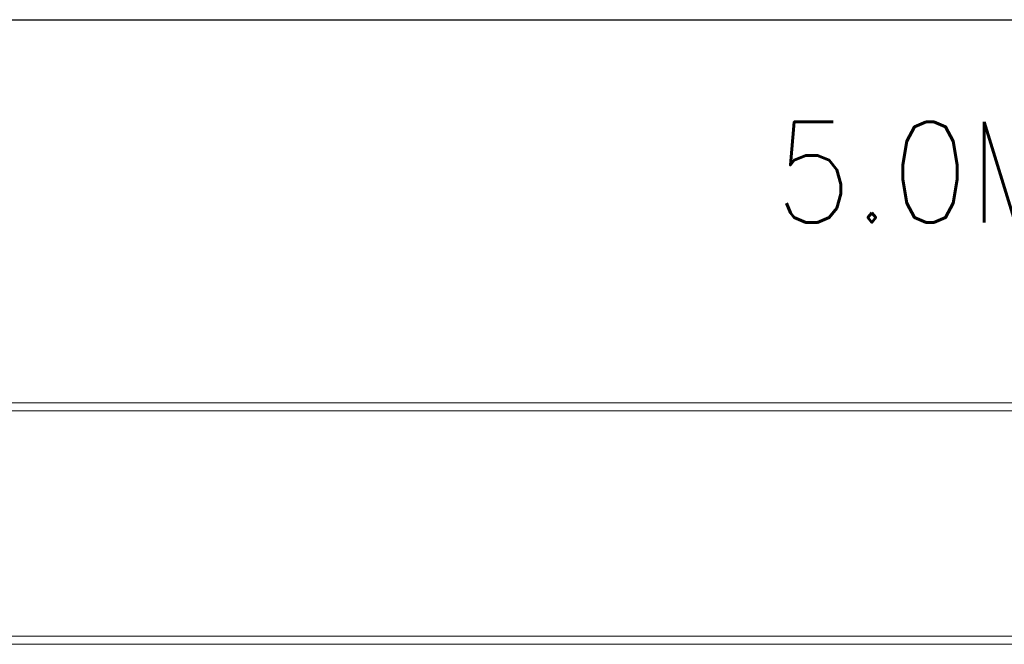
# Model space of a CAD drawing. Header units: millimetres. Extents: x 0 to 28190, y 0 to 19934.
# Tile 4 of 9: x 11296 to 13059, y 11880 to 12999. Entities that reach past the tile are written whole.
import ezdxf

# ---------------------------------------------------------------- set-up
doc = ezdxf.new("R2010")
doc.units = ezdxf.units.MM
doc.header["$MEASUREMENT"] = 0
doc.linetypes.add('CONTIN', pattern=[0])
doc.layers.get('0').update_dxf_attribs({"linetype": 'CONTIN'})
doc.styles.add('S', font='SIMPLEX.shx', dxfattribs={"width": 0.9})

# ---------------------------------------------------------------- blocks, each defined once
blk = doc.blocks.new('A$C5D5B3472')
at = {"lineweight": 0}
for p, q in [((-3050, 0), (-24040.4, 0)), ((-3070, -15), (-24020.4, -15)), ((-3449.4, -433.9), (-23641.1, -433.9)), ((-3439.1, -448.9), (-23651.4, -448.9))]:
    blk.add_line(p, q, dxfattribs=at)

msp = doc.modelspace()

# ---------------------------------------------------------------- linework, layer by layer
at = {"color": 6}
msp.add_line((4366.4, 12998.6), (23998.9, 12998.6), dxfattribs=at)

# ---------------------------------------------------------------- block references
at = {"lineweight": 0, "xscale": -0.9635180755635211, "yscale": 0.9635180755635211, "zscale": 0.9635180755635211}
msp.add_blockref('A$C5D5B3472', (1148.1, 12312.9), dxfattribs=at)

# ---------------------------------------------------------------- texts
at = {"color": 7, "linetype": 'Continuous', "lineweight": 0, "insert": (14182.7, 12695.6), "char_height": 180, "attachment_point": 5, "style": 'S'}
msp.add_mtext('5.0MT CRANE (BY OTHERS )', dxfattribs=at)

doc.saveas('drawing.dxf')
